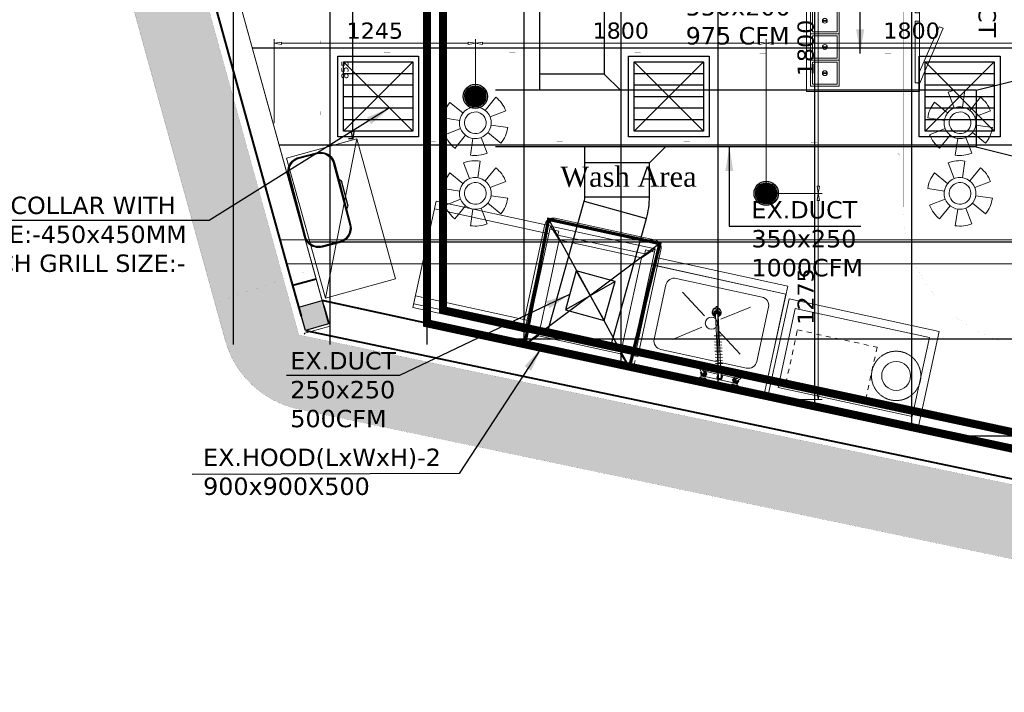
# Model space of a CAD drawing. Header units: millimetres. Extents: x 504675 to 860349, y -23215 to 63575.
# Tile 11 of 177: x 570347 to 576441, y 33635 to 37797. Entities that reach past the tile are written whole.
import ezdxf

# ---------------------------------------------------------------- set-up
doc = ezdxf.new("R2010")
doc.units = ezdxf.units.MM
doc.header["$LTSCALE"] = 10
doc.header["$PDMODE"] = 35
doc.header["$PDSIZE"] = -1000
for name, pattern in [('DASH', [1, 0.5, -0.5]), ('DASHED', [0.75, 0.5, -0.25]), ('LEVEL - C OVERALL LAYOUT$0$HIDDEN', [9.525, 6.35, -3.175]), ('LEVEL-F-OVERALL LAYOUT$0$HIDDEN', [0.375, 0.25, -0.125])]:
    doc.linetypes.add(name, pattern=pattern)
doc.layers.get('0').update_dxf_attribs({"linetype": 'CONTINUOUS'})
doc.layers.get('Defpoints').update_dxf_attribs({"color": 253, "linetype": 'CONTINUOUS'})
for name, color, linetype, lineweight in [('A - Wall Hatch RCC', 8, 'CONTINUOUS', 13), ('ARCH', 8, 'CONTINUOUS', 0), ('Ceiling', 35, 'CONTINUOUS', 5), ('CKD Dimensions', 8, 'CONTINUOUS', 0), ('CKD Equipments', 8, 'CONTINUOUS', 0), ('CWR.PIPE', 5, 'CONTINUOUS', 25), ('CWS.PIPE', 6, 'CONTINUOUS', 25), ('DIM', 8, 'CONTINUOUS', 15), ('EQUIPMENT', 8, 'CONTINUOUS', 18), ('FF-PENDENT SPRINKLER HEAD', 3, 'CONTINUOUS', 0), ('Grid Ceiling', 252, 'CONTINUOUS', 25), ('HVAC-Kitchen Fresh Air Duct', 102, 'CONTINUOUS', 30), ('LEVEL - C OVERALL LAYOUT$0$A-WALL-FULL-EXTR', 8, 'CONTINUOUS', 35), ('LEVEL - C OVERALL LAYOUT$0$I-FLOR-OVHD', 8, 'LEVEL - C OVERALL LAYOUT$0$HIDDEN', 18), ('MEPTEK-EAD', 30, 'CONTINUOUS', 30), ('MEPTEK-KFAD', 102, 'CONTINUOUS', 30), ('MEPTEK-TEXT', 7, 'CONTINUOUS', 30), ('WALL', 8, 'CONTINUOUS', 40)]:
    doc.layers.add(name, color=color, linetype=linetype, lineweight=lineweight)
for name, color, linetype in [('A-ANNO-DIMS-30', 8, 'CONTINUOUS'), ('Edges', 8, 'CONTINUOUS'), ('Equipment Name', 7, 'CONTINUOUS'), ('LEVEL - C OVERALL LAYOUT$0$RECS_COLUMN', 8, 'CONTINUOUS'), ('LEVEL - C OVERALL LAYOUT$0$RECS_COLUMN HATCH', 8, 'CONTINUOUS'), ('LEVEL-F-OVERALL LAYOUT$0$DASH1L', 8, 'LEVEL-F-OVERALL LAYOUT$0$HIDDEN'), ('UPRIGHT SPRINKLER', 5, 'CONTINUOUS'), ('Wall-New', 8, 'CONTINUOUS')]:
    doc.layers.add(name, color=color, linetype=linetype)
doc.styles.add('AR', font='arial.ttf')
doc.styles.get("Standard").update_dxf_attribs({"font": 'verdana.ttf'})
doc.styles.add('style12', font='BOOKOSI.TTF')
doc.dimstyles.new('ARA-100', dxfattribs={"dimtxt": 100, "dimasz": 2.5, "dimexe": 25, "dimexo": 25, "dimtad": 0, "dimdec": 0, "dimrnd": 5, "dimtxsty": 'AR', "dimblk": 'ARCHTICK', "dimcen": 2.5, "dimclrd": 256, "dimclre": 256, "dimclrt": 256, "dimadec": 0, "dimazin": 0, "dimtfac": 1, "dimtdec": 0, "dimtix": 1, "dimtmove": 1, "dimatfit": 3, "dimfxl": 1, "dimlwd": -1, "dimlwe": -1, "dimarcsym": 1})
doc.dimstyles.new('LBF 50', dxfattribs={"dimscale": 25, "dimtxt": 1.75, "dimasz": 1.75, "dimexe": 1, "dimexo": 1, "dimgap": 1, "dimtad": 1, "dimdec": 0, "dimrnd": 5, "dimzin": 12, "dimdsep": 46, "dimtxsty": 'Standard', "dimblk": 'CLOSEDBLANK', "dimcen": 0, "dimclrd": 256, "dimclre": 256, "dimclrt": 256, "dimadec": 0, "dimazin": 3, "dimtfac": 1, "dimtdec": 0, "dimtofl": 0, "dimtmove": 0, "dimatfit": 3, "dimldrblk": 'CLOSEDBLANK', "dimfxl": 0.18, "dimtolj": 1, "dimtzin": 0, "dimlwd": -1, "dimlwe": -1, "dimarcsym": 0})

# ---------------------------------------------------------------- blocks, each defined once
blk = doc.blocks.new('LEVEL - C OVERALL LAYOUT$0$150 x150')
at = {"layer": 'LEVEL - C OVERALL LAYOUT$0$RECS_COLUMN HATCH', "ltscale": 0.25}
h = blk.add_hatch(color=256, dxfattribs=at)
h.dxf.hatch_style = 1
h.paths.add_polyline_path([(-75, 75), (75, 75), (75, -75), (-75, -75)])
at = {"layer": 'LEVEL - C OVERALL LAYOUT$0$RECS_COLUMN', "ltscale": 0.25}
blk.add_lwpolyline([(-75, 75), (75, 75), (75, -75), (-75, -75)], close=True, dxfattribs=at)
blk = doc.blocks.new('A$Cfd814348')
at = {"layer": 'EQUIPMENT', "ltscale": 50}
for p, q in [((313.2, 733, 0), (-316, 733, 0)), ((-367.5, 681.5, 0), (-367.5, 5.3, 0)), ((-350.3, 681.5, 0), (-350.3, 22.5, 0)), ((-260.5, 608), (-331.5, 679)), ((313.2, 715.8, 0), (-316, 715.8, 0)), ((260.5, 608), (331.5, 679)), ((350.3, 681.5, 0), (350.3, 22.5, 0)), ((367.5, 681.5, 0), (367.5, 5.3, 0)), ((-367.5, 5.3, 0), (-331.5, 5.3, 0)), ((-350.3, 22.5, 0), (-331.5, 22.5, 0)), ((-260.5, 0), (-331.5, -71)), ((260.5, 0), (331.5, -71)), ((350.3, 22.5, 0), (331.5, 22.5, 0)), ((367.5, 5.3, 0), (331.5, 5.3, 0))]:
    blk.add_line(p, q, dxfattribs=at)
for points in [[(331.5, 679), (-331.5, 679), (-331.5, -71), (331.5, -71)], [(260.5, 608), (-260.5, 608), (-260.5, 0), (260.5, 0)]]:
    blk.add_lwpolyline(points, close=True, dxfattribs=at)
for centre, radius, start, end in [((-316, 681.5, 0), 51.5, 90, 180), ((316, 681.5, 0), 51.5, 0, 90), ((-316, 681.5, 0), 34.3, 90, 180), ((316, 681.5, 0), 34.3, 0, 90)]:
    blk.add_arc(centre, radius, start, end, dxfattribs=at)
blk = doc.blocks.new('A$C7DF46227')
at = {"layer": 'EQUIPMENT', "lineweight": -2}
for p, q in [((-1.68, 5.09), (-1.68, 3.05)), ((-1.68, 5.08), (-1.53, 4.76)), ((-0.89, 3.26), (-0.89, 4.89)), ((-0.89, 4.89), (-0.35, 4.89)), ((-0.35, 4.89), (-0.35, 3.26)), ((0.71, 4.44), (2.18, 5.71)), ((1.11, 4.04), (2.38, 5.51)), ((-1.68, 3.05), (-1.53, 3.37)), ((-1.53, 3.38), (-1.53, 4.76)), ((-1.15, 4.75), (-1.53, 4.75)), ((-1.15, 4.42), (-1.53, 4.42)), ((-1.15, 3.71), (-1.53, 3.71)), ((-1.15, 3.38), (-1.53, 3.38)), ((-1.15, 3.38), (-1.15, 4.75)), ((-0.89, 4.62), (-1.15, 4.62)), ((-0.89, 3.51), (-1.15, 3.51)), ((-0.35, 4.45), (-0.89, 4.45)), ((-0.35, 3.67), (-0.89, 3.67)), ((-0.35, 3.26), (-0.89, 3.26)), ((-0.35, 4.61), (0.3, 4.61)), ((-0.35, 3.53), (0.11, 3.53)), ((0.74, 4.86), (0.04, 4.46)), ((0.04, 4.46), (0.04, 3.66)), ((0.04, 3.66), (0.74, 3.26)), ((0.11, 3.63), (0.11, 0.19)), ((0.64, 0.34), (15.48, 4.31)), ((1.01, 4.7), (0.74, 4.86)), ((0.74, 3.26), (1.43, 3.66)), ((0.82, -0.34), (15.66, 3.64)), ((1.35, 0.35), (1.35, 3.62)), ((1.43, 3.66), (1.43, 4.41)), ((7.1, 0.79), (6.77, 2.54)), ((7.84, 0.98), (7.51, 2.74)), ((8.57, 1.18), (8.24, 2.93)), ((9.31, 1.38), (8.98, 3.13)), ((10.04, 1.57), (9.72, 3.33)), ((10.78, 1.77), (10.45, 3.52)), ((15.08, 4.21), (15.14, 4.42)), ((15.14, 4.42), (15.72, 4.58)), ((15.41, 3.42), (15.29, 3.54)), ((15.99, 3.57), (15.41, 3.42)), ((15.72, 4.58), (16.15, 4.15)), ((15.84, 4.48), (16.18, 4.57)), ((16.15, 4.15), (15.99, 3.57)), ((16.38, 3.78), (16.05, 3.69)), ((16.33, 4.35), (17.48, 4.65)), ((16.41, 4.05), (17.55, 4.36)), ((0.37, 0.63), (0, 0)), ((0, 0), (0.37, -0.63)), ((0.37, 0.63), (1.1, 0.63)), ((1.1, 0.63), (1.26, 0.35)), ((2.68, -0.4), (2.36, 1.35)), ((3.42, -0.2), (3.09, 1.55)), ((4.16, 0), (3.83, 1.75)), ((4.89, 0.19), (4.56, 1.95)), ((5.63, 0.39), (5.3, 2.14)), ((6.36, 0.59), (6.04, 2.34)), ((0.11, -3.63), (0.11, -0.19)), ((0.37, -0.63), (1.1, -0.63)), ((1.26, -0.35), (1.1, -0.63)), ((1.35, -0.35), (1.35, -3.62)), ((-1.68, -5.09), (-1.68, -3.05)), ((-1.68, -3.05), (-1.53, -3.37)), ((-1.68, -5.08), (-1.53, -4.76)), ((-1.53, -3.38), (-1.53, -4.76)), ((-1.15, -3.38), (-1.53, -3.38)), ((-1.15, -3.71), (-1.53, -3.71)), ((-1.15, -4.42), (-1.53, -4.42)), ((-1.15, -4.75), (-1.53, -4.75)), ((-1.15, -3.38), (-1.15, -4.75)), ((-0.89, -3.51), (-1.15, -3.51)), ((-0.89, -4.62), (-1.15, -4.62)), ((-0.89, -3.26), (-0.89, -4.89)), ((-0.35, -3.26), (-0.89, -3.26)), ((-0.35, -3.67), (-0.89, -3.67)), ((-0.35, -4.45), (-0.89, -4.45)), ((-0.35, -4.89), (-0.35, -3.26)), ((-0.35, -3.53), (0.11, -3.53)), ((-0.35, -4.61), (0.3, -4.61)), ((0.04, -3.66), (0.74, -3.26)), ((0.04, -4.46), (0.04, -3.66)), ((0.74, -4.86), (0.04, -4.46)), ((0.71, -4.44), (2.18, -5.71)), ((0.74, -3.26), (1.43, -3.66)), ((1.01, -4.7), (0.74, -4.86)), ((1.11, -4.04), (2.38, -5.51)), ((1.43, -3.66), (1.43, -4.41)), ((-0.89, -4.89), (-0.35, -4.89))]:
    blk.add_line(p, q, dxfattribs=at)
at = {"layer": 'EQUIPMENT', "lineweight": -2, "extrusion": (0, 0, -1)}
for centre, major_axis, ratio, start_param, end_param in [((2.26, 5.59), (0.101, -0.101), 1, 3.355981, 6.068797), ((16.25, 4.18), (0.923, -0.677), 1, 2.650354, 5.266747), ((16.25, 4.18), (0.923, -0.677), 1, 2.650354, 5.266747), ((15.89, 4.11), (0.558, -0.558), 1, 2.782498, 5.080835), ((15.89, 4.11), (0.558, -0.558), 1, 2.782498, 5.080835), ((16.25, 4.18), (-0.719, -0.719), 1, 1.33767, 3.528402), ((16.25, 4.18), (-0.719, -0.719), 1, 1.33767, 3.528402), ((16.25, 4.18), (-0.719, -0.719), 1, 1.33767, 3.528402), ((0.74, 4.06), (-0.399, -0.399), 1, 3.630875, 8.930262), ((0.73, 4.06), (-0.269, -0.269), 1, 3.986566, 8.579804), ((0.73, 4.06), (-0.0898, -0.0898), 1, 5.497787, 11.780972), ((16.25, 4.18), (-0.02, -1.14), 1, 4.580889, 7.16581), ((16.25, 4.18), (-0.02, -1.14), 1, 4.580889, 7.16581), ((16.25, 4.18), (-0.02, -1.14), 1, 4.580889, 7.16581), ((15.91, 4.05), (-0.558, -0.558), 1, 3.820344, 6.118682), ((15.91, 4.05), (0.558, -0.558), 1, 0.908402, 1.406293), ((15.91, 4.05), (0.558, -0.558), 1, 0.908402, 1.406293), ((15.58, 3.98), (0.297, -0.185), 1, 3.864082, 7.065249), ((15.58, 3.98), (0.3, -0.178), 1, 3.884457, 7.085624), ((15.58, 3.98), (0.3, -0.178), 1, 3.884457, 7.085624), ((15.9, 4.13), (-0.371, -0.371), 1, 1.682109, 3.458448), ((15.9, 4.13), (-0.371, -0.371), 1, 1.682109, 3.458448), ((15.9, 4.13), (-0.371, -0.371), 1, 1.682109, 3.458448), ((15.92, 4.03), (-0.371, -0.371), 1, 3.871935, 5.721365), ((15.92, 4.03), (-0.371, -0.371), 1, 4.439051, 5.721365), ((15.92, 4.03), (-0.371, -0.371), 1, 4.439051, 5.721365), ((16.25, 4.18), (0.719, -0.719), 1, 5.400363, 7.51011), ((16.25, 4.18), (0.719, -0.719), 1, 5.400363, 7.51011), ((16.25, 4.18), (0.719, -0.719), 1, 5.400363, 7.51011), ((15.91, 4.05), (-0.558, -0.558), 1, 3.820344, 5.620791), ((15.91, 4.05), (-0.558, -0.558), 1, 3.820344, 5.620791), ((16.41, 4.21), (0.113, -0.113), 1, 0.815022, 3.373768), ((16.41, 4.21), (0.113, -0.113), 1, 0.815022, 3.373768), ((16.41, 4.21), (0.113, -0.113), 1, 0.815022, 3.373768), ((15.92, 4.03), (-0.371, -0.371), 1, 3.871935, 4.439051), ((15.92, 4.03), (-0.371, -0.371), 1, 3.871935, 4.439051), ((17.47, 4.49), (0.113, -0.113), 1, 3.956614, 6.515361), ((17.47, 4.49), (0.113, -0.113), 1, 3.956614, 6.515361), ((17.47, 4.49), (0.113, -0.113), 1, 3.956614, 6.515361), ((0.73, 0), (-0.474, -0.256), 1, 4.081822, 8.953559), ((0.73, 0), (-0.314, -0.155), 0.995971, -1.37533, 1.766263), ((3.91, 0.66), (-1.6, -1.6), 1, 0.20779, 1.018908), ((0.74, -4.06), (0.399, -0.399), 1, 0.494516, 5.793903), ((0.73, -4.06), (0.269, -0.269), 1, 0.844974, 5.438212), ((0.73, -4.06), (-0.0898, -0.0898), 1, 5.497787, 11.780972), ((2.26, -5.59), (-0.101, -0.101), 1, 3.355981, 6.068797)]:
    blk.add_ellipse(centre, major_axis=major_axis, ratio=ratio, start_param=start_param, end_param=end_param, dxfattribs=at)
blk = doc.blocks.new('A$Ca4fd5d77')
at = {"layer": 'EQUIPMENT'}
for p, q in [((79.1, 102.5), (79.1, 73.5)), ((82.9, 102.5), (82.9, 73.5))]:
    blk.add_line(p, q, dxfattribs=at)
for points in [[(0, 176), (0, 0), (162, 0), (162, 176)], [(12.5, 163.5), (12.5, 12.5), (149.5, 12.5), (149.5, 163.5)]]:
    blk.add_lwpolyline(points, close=True, dxfattribs=at)
blk.add_circle((81, 88), 14.7, dxfattribs=at)
blk = doc.blocks.new('A$C4d0464ec')
at = {"layer": 'EQUIPMENT'}
for points in [[(-1365, 0), (0, 0), (0, -700), (-1365, -700)], [(-929.8, -671.5), (-929.8, -698.2), (-1310.5, -698.2), (-1310.5, -671.5)], [(-877.2, -671.5), (-877.2, -698.2), (-496.4, -698.2), (-496.4, -671.5)], [(-465.8, -671.5), (-465.8, -698.2), (-85.1, -698.2), (-85.1, -671.5)]]:
    blk.add_lwpolyline(points, close=True, dxfattribs=at)
for points in [[(-1243.7, -698.2), (-964.3, -820.7), (-973.5, -845.7), (-1316.4, -700), (-1310.5, -684.1)], [(-563.3, -698.2), (-842.7, -820.7), (-833.5, -845.7), (-490.6, -700), (-496.4, -684.1)], [(-151.9, -698.2), (-431.3, -820.7), (-422.1, -845.7), (-79.2, -700), (-85.1, -684.1)]]:
    blk.add_lwpolyline(points, dxfattribs=at)
at = {"layer": 'EQUIPMENT', "rotation": 180}
for p in [(-1170, -25), (-1008, -25), (-846, -25), (-684, -25), (-522, -25), (-360, -25), (-198, -25), (-36, -25)]:
    blk.add_blockref('A$Ca4fd5d77', p, dxfattribs=at)
blk = doc.blocks.new('_ClosedBlank')
at = {"color": 0, "linetype": 'ByBlock', "lineweight": -2}
for p, q in [((-1, 0.17), (0, 0)), ((-1, 0.17), (-1, -0.17)), ((0, 0), (-1, -0.17))]:
    blk.add_line(p, q, dxfattribs=at)
blk = doc.blocks.new('*D56')
at = {"layer": 'A-ANNO-DIMS-30', "ltscale": 0.25, "transparency": 16777216}
for p, q in [((572407.8, 37915.6), (572382.8, 37915.6)), ((572407.8, 37104.6), (572407.8, 37871.8)), ((572407.8, 37060.9), (572382.8, 37060.9))]:
    blk.add_line(p, q, dxfattribs=at)
at = {"layer": 'Defpoints', "color": 0, "ltscale": 0.25, "transparency": 16777216}
for p in [(572407.8, 37915.6), (572432.8, 37915.6), (572432.8, 37060.9)]:
    blk.add_point(p, dxfattribs=at)
at = {"layer": 'A-ANNO-DIMS-30', "ltscale": 0.25, "transparency": 16777216, "xscale": 43.75, "yscale": 43.75, "zscale": 43.75}
for p, rotation in [((572407.8, 37915.6), 90), ((572407.8, 37060.9), 270)]:
    blk.add_blockref('_ClosedBlank', p, dxfattribs=dict(at, rotation=rotation))
at = {"layer": 'A-ANNO-DIMS-30', "ltscale": 0.25, "transparency": 16777216, "insert": (572359.9, 37488.2), "char_height": 43.75, "attachment_point": 5, "rotation": 90}
blk.add_mtext('\\A1;855', dxfattribs=at)
blk = doc.blocks.new('boilerplan')
at = {"layer": 'Edges'}
for p, q in [((217, 294.3), (222.3, 304.9)), ((222.3, 304.9), (228.8, 314.7)), ((227.3, 302), (233.4, 311.2)), ((228.8, 314.7), (236.6, 323.6)), ((233.4, 311.2), (240.7, 319.5)), ((236.6, 323.6), (245.5, 331.4)), ((240.7, 319.5), (249, 326.8)), ((245.5, 331.4), (255.3, 337.9)), ((249, 326.8), (258.2, 332.9)), ((255.3, 337.9), (265.9, 343.2)), ((258.2, 332.9), (268.1, 337.8)), ((265.9, 343.2), (277.1, 347)), ((268.1, 337.8), (278.6, 341.4)), ((277.1, 347), (288.7, 349.3)), ((278.6, 341.4), (289.4, 343.5)), ((288.7, 349.3), (300.3, 350)), ((289.4, 343.5), (300.5, 344.2)), ((300.3, 350), (693.6, 350)), ((300.5, 344.2), (693.4, 344.2)), ((693.4, 344.2), (704.4, 343.5)), ((693.6, 350), (705.1, 349.3)), ((704.4, 343.5), (715.2, 341.4)), ((705.1, 349.3), (716.7, 347)), ((715.2, 341.4), (725.7, 337.8)), ((716.7, 347), (727.9, 343.2)), ((725.7, 337.8), (735.6, 332.9)), ((727.9, 343.2), (738.5, 337.9)), ((735.6, 332.9), (744.8, 326.8)), ((738.5, 337.9), (748.3, 331.4)), ((744.8, 326.8), (753.1, 319.5)), ((748.3, 331.4), (757.2, 323.6)), ((753.1, 319.5), (760.4, 311.2)), ((757.2, 323.6), (765, 314.7)), ((760.4, 311.2), (766.6, 302)), ((765, 314.7), (771.6, 304.9)), ((771.6, 304.9), (776.8, 294.3)), ((210.2, 259.9), (210.9, 271.5)), ((210.2, 145), (210.2, 259.9)), ((210.9, 271.5), (213.3, 283.1)), ((213.3, 283.1), (217, 294.3)), ((216, 259.8), (216.7, 270.8)), ((216, 145.2), (216, 259.8)), ((216.7, 270.8), (218.8, 281.6)), ((218.8, 281.6), (222.4, 292.1)), ((222.4, 292.1), (227.3, 302)), ((766.6, 302), (771.4, 292.1)), ((771.4, 292.1), (775, 281.6)), ((775, 281.6), (777.1, 270.8)), ((776.8, 294.3), (780.6, 283.1)), ((777.1, 270.8), (777.9, 259.8)), ((777.9, 259.8), (777.9, 145.2)), ((780.6, 283.1), (782.9, 271.5)), ((782.9, 271.5), (783.6, 259.9)), ((783.6, 259.9), (783.6, 145)), ((210.9, 133.4), (210.2, 145)), ((213.3, 121.9), (210.9, 133.4)), ((216.7, 134.2), (216, 145.2)), ((218.8, 123.4), (216.7, 134.2)), ((222.4, 112.9), (218.8, 123.4)), ((775, 123.4), (771.4, 112.9)), ((777.1, 134.2), (775, 123.4)), ((777.9, 145.2), (777.1, 134.2)), ((782.9, 133.4), (780.6, 121.9)), ((783.6, 145), (782.9, 133.4)), ((217, 110.7), (213.3, 121.9)), ((222.3, 100.1), (217, 110.7)), ((228.8, 90.3), (222.3, 100.1)), ((227.3, 103), (222.4, 112.9)), ((233.4, 93.8), (227.3, 103)), ((236.6, 81.4), (228.8, 90.3)), ((240.7, 85.5), (233.4, 93.8)), ((245.5, 73.6), (236.6, 81.4)), ((249, 78.2), (240.7, 85.5)), ((255.3, 67), (245.5, 73.6)), ((258.2, 72), (249, 78.2)), ((265.9, 61.8), (255.3, 67)), ((268.1, 67.2), (258.2, 72)), ((277.1, 58), (265.9, 61.8)), ((278.6, 63.6), (268.1, 67.2)), ((289.4, 61.4), (278.6, 63.6)), ((300.5, 60.7), (289.4, 61.4)), ((704.4, 61.4), (693.4, 60.7)), ((715.2, 63.6), (704.4, 61.4)), ((725.7, 67.2), (715.2, 63.6)), ((727.9, 61.8), (716.7, 58)), ((735.6, 72), (725.7, 67.2)), ((738.5, 67), (727.9, 61.8)), ((744.8, 78.2), (735.6, 72)), ((748.3, 73.6), (738.5, 67)), ((753.1, 85.5), (744.8, 78.2)), ((757.2, 81.4), (748.3, 73.6)), ((760.4, 93.8), (753.1, 85.5)), ((765, 90.3), (757.2, 81.4)), ((766.6, 103), (760.4, 93.8)), ((771.6, 100.1), (765, 90.3)), ((771.4, 112.9), (766.6, 103)), ((776.8, 110.7), (771.6, 100.1)), ((780.6, 121.9), (776.8, 110.7)), ((288.7, 55.7), (277.1, 58)), ((300.3, 55), (288.7, 55.7)), ((399.3, 55), (300.3, 55)), ((693.4, 60.7), (300.5, 60.7)), ((399.3, 55), (414.9, 41.1)), ((591.2, 55), (399.3, 55)), ((414.9, 41.1), (575.6, 41.1)), ((591.2, 55), (575.6, 41.1)), ((693.6, 55), (591.2, 55)), ((705.1, 55.7), (693.6, 55)), ((716.7, 58), (705.1, 55.7))]:
    blk.add_line(p, q, dxfattribs=at)
blk = doc.blocks.new('G$C6845078B')
blk.add_blockref('boilerplan', (-210.2, -41.1))
blk = doc.blocks.new('reger')
at = {"ltscale": 0.25}
h = blk.add_hatch(dxfattribs=at)
h.set_pattern_fill('ANSI31', color=2)
h.paths.add_polyline_path([(159163.3, 118182, 1), (159293.3, 118182, 1)])
at = {"layer": 'Grid Ceiling', "color": 254, "ltscale": 0.25}
for radius in [75, 65]:
    blk.add_circle((159228.3, 118182), radius, dxfattribs=at)
blk = doc.blocks.new('*D86')
at = {"layer": 'Defpoints', "color": 0, "ltscale": 0.25, "transparency": 16777216}
for p in [(574967.1, 38522.6), (574967.1, 36722.6), (575289.3, 36722.6)]:
    blk.add_point(p, dxfattribs=at)
at = {"layer": 'DIM', "ltscale": 0.25}
for p, q in [((574992.1, 38522.6), (575314.3, 38522.6)), ((575289.3, 38478.9), (575289.3, 36766.4)), ((574992.1, 36722.6), (575314.3, 36722.6))]:
    blk.add_line(p, q, dxfattribs=at)
at = {"layer": 'DIM', "ltscale": 0.25, "xscale": 43.75, "yscale": 43.75, "zscale": 43.75}
for p, rotation in [((575289.3, 38522.6), 90), ((575289.3, 36722.6), 270)]:
    blk.add_blockref('_ClosedBlank', p, dxfattribs=dict(at, rotation=rotation))
at = {"layer": 'DIM', "ltscale": 0.25, "insert": (575212, 37622.6), "char_height": 100, "attachment_point": 5, "rotation": 90}
blk.add_mtext('\\A1;1800', dxfattribs=at)
blk = doc.blocks.new('*D87')
at = {"layer": 'Defpoints', "color": 0, "ltscale": 0.25, "transparency": 16777216}
for p in [(574967.1, 36722.6), (575031.8, 35447.9), (575289.3, 35447.9)]:
    blk.add_point(p, dxfattribs=at)
at = {"layer": 'DIM', "ltscale": 0.25}
for p, q in [((574992.1, 36722.6), (575314.3, 36722.6)), ((575289.3, 36678.9), (575289.3, 35491.6)), ((575056.8, 35447.9), (575314.3, 35447.9))]:
    blk.add_line(p, q, dxfattribs=at)
at = {"layer": 'DIM', "ltscale": 0.25, "xscale": 43.75, "yscale": 43.75, "zscale": 43.75}
for p, rotation in [((575289.3, 36722.6), 90), ((575289.3, 35447.9), 270)]:
    blk.add_blockref('_ClosedBlank', p, dxfattribs=dict(at, rotation=rotation))
at = {"layer": 'DIM', "ltscale": 0.25, "insert": (575212.2, 36085.2), "char_height": 100, "attachment_point": 5, "rotation": 90}
blk.add_mtext('\\A1;1275', dxfattribs=at)
blk = doc.blocks.new('*D98')
at = {"layer": 'Defpoints', "color": 0, "ltscale": 0.25, "transparency": 16777216}
for p in [(573167.1, 37651.9), (573167.1, 37322.6), (571922.7, 37131.3)]:
    blk.add_point(p, dxfattribs=at)
at = {"layer": 'DIM', "ltscale": 0.25}
for p, q in [((571922.7, 37156.3), (571922.7, 37676.9)), ((573167.1, 37347.6), (573167.1, 37676.9)), ((571966.5, 37651.9), (573123.3, 37651.9))]:
    blk.add_line(p, q, dxfattribs=at)
at = {"layer": 'DIM', "ltscale": 0.25, "xscale": 43.75, "yscale": 43.75, "zscale": 43.75, "rotation": 180}
blk.add_blockref('_ClosedBlank', (571922.7, 37651.9), dxfattribs=at)
at = {"layer": 'DIM', "ltscale": 0.25, "xscale": 43.75, "yscale": 43.75, "zscale": 43.75}
blk.add_blockref('_ClosedBlank', (573167.1, 37651.9), dxfattribs=at)
at = {"layer": 'DIM', "ltscale": 0.25, "insert": (572544.9, 37728.9), "char_height": 100, "attachment_point": 5}
blk.add_mtext('\\A1;1245', dxfattribs=at)
blk = doc.blocks.new('*D99')
at = {"layer": 'Defpoints', "color": 0, "ltscale": 0.25, "transparency": 16777216}
for p in [(574967.1, 37651.9), (573167.1, 37322.6), (574967.1, 36722.6)]:
    blk.add_point(p, dxfattribs=at)
at = {"layer": 'DIM', "ltscale": 0.25}
for p, q in [((573167.1, 37347.6), (573167.1, 37676.9)), ((574967.1, 36747.6), (574967.1, 37676.9)), ((573210.8, 37651.9), (574923.3, 37651.9))]:
    blk.add_line(p, q, dxfattribs=at)
at = {"layer": 'DIM', "ltscale": 0.25, "xscale": 43.75, "yscale": 43.75, "zscale": 43.75, "rotation": 180}
blk.add_blockref('_ClosedBlank', (573167.1, 37651.9), dxfattribs=at)
at = {"layer": 'DIM', "ltscale": 0.25, "xscale": 43.75, "yscale": 43.75, "zscale": 43.75}
blk.add_blockref('_ClosedBlank', (574967.1, 37651.9), dxfattribs=at)
at = {"layer": 'DIM', "ltscale": 0.25, "insert": (574067.1, 37729.1), "char_height": 100, "attachment_point": 5}
blk.add_mtext('\\A1;1800', dxfattribs=at)
blk = doc.blocks.new('*D100')
at = {"layer": 'Defpoints', "color": 0, "ltscale": 0.25, "transparency": 16777216}
for p in [(576767.1, 37651.9), (574967.1, 36722.6), (576767.1, 36722.7)]:
    blk.add_point(p, dxfattribs=at)
at = {"layer": 'DIM', "ltscale": 0.25}
for p, q in [((574967.1, 36747.6), (574967.1, 37676.9)), ((576767.1, 36747.7), (576767.1, 37676.9)), ((575010.8, 37651.9), (576723.4, 37651.9))]:
    blk.add_line(p, q, dxfattribs=at)
at = {"layer": 'DIM', "ltscale": 0.25, "xscale": 43.75, "yscale": 43.75, "zscale": 43.75, "rotation": 180}
blk.add_blockref('_ClosedBlank', (574967.1, 37651.9), dxfattribs=at)
at = {"layer": 'DIM', "ltscale": 0.25, "xscale": 43.75, "yscale": 43.75, "zscale": 43.75}
blk.add_blockref('_ClosedBlank', (576767.1, 37651.9), dxfattribs=at)
at = {"layer": 'DIM', "ltscale": 0.25, "insert": (575867.1, 37729.1), "char_height": 100, "attachment_point": 5}
blk.add_mtext('\\A1;1800', dxfattribs=at)
blk = doc.blocks.new('Pendent Sprinkler 79 Deg C')
at = {"layer": 'FF-PENDENT SPRINKLER HEAD', "color": 1, "lineweight": 0}
for p, q in [((-0.0563, 0.1437), (-0.0273, 0.0697)), ((0.0231, 0.1526), (0.0112, 0.074)), ((-0.1206, 0.0963), (-0.0585, 0.0467)), ((0.0467, 0.0585), (0.0963, 0.1206)), ((0.0697, 0.0273), (0.1437, 0.0563)), ((-0.1526, 0.0231), (-0.074, 0.0112)), ((-0.1437, -0.0563), (-0.0697, -0.0273)), ((0.074, -0.0112), (0.1526, -0.0231)), ((-0.0963, -0.1206), (-0.0467, -0.0585)), ((-0.0112, -0.074), (-0.0231, -0.1526)), ((0.0273, -0.0697), (0.0563, -0.1437)), ((0.0585, -0.0467), (0.1206, -0.0963))]:
    blk.add_line(p, q, dxfattribs=at)
for major_axis, start_param, end_param in [((-0.1336, -0.0771), 4.562133, 5.085732), ((-0.1336, -0.0771), 3.515149, 4.038748), ((-0.0648, -0.0374), 4.712372, 10.995557), ((-0.0442, -0.0255), -1.570779, 4.712406), ((-0.1336, -0.0771), 2.467929, 2.991528), ((-0.1336, -0.0771), 5.609329, 6.132928), ((-0.1336, -0.0771), 0.373602, 0.8972), ((-0.1336, -0.0772), 1.420418, 1.944016)]:
    blk.add_ellipse((0, 0), major_axis=major_axis, ratio=1, start_param=start_param, end_param=end_param, dxfattribs=at)
at = {"layer": 'UPRIGHT SPRINKLER', "lineweight": 0}
for p, q in [((0.2767, 0.1437), (0.3057, 0.0697)), ((0.3561, 0.1526), (0.3442, 0.074)), ((0.2124, 0.0963), (0.2745, 0.0467)), ((0.3797, 0.0585), (0.4293, 0.1206)), ((0.4027, 0.0273), (0.4767, 0.0563)), ((0.1804, 0.0231), (0.259, 0.0112)), ((0.1893, -0.0563), (0.2633, -0.0273)), ((0.407, -0.0112), (0.4855, -0.0231)), ((0.2367, -0.1206), (0.2863, -0.0585)), ((0.3218, -0.074), (0.3099, -0.1526)), ((0.3603, -0.0697), (0.3893, -0.1437)), ((0.3915, -0.0467), (0.4536, -0.0963))]:
    blk.add_line(p, q, dxfattribs=at)
for major_axis, start_param, end_param in [((-0.1336, -0.0771), 4.562133, 5.085732), ((-0.1336, -0.0771), 3.515149, 4.038748), ((-0.0648, -0.0374), 4.712372, 10.995557), ((-0.0442, -0.0255), -1.570779, 4.712406), ((-0.1336, -0.0771), 2.467929, 2.991528), ((-0.1336, -0.0771), 5.609329, 6.132928), ((-0.1336, -0.0771), 0.373602, 0.8972), ((-0.1336, -0.0772), 1.420418, 1.944016)]:
    blk.add_ellipse((0.333, 0), major_axis=major_axis, ratio=1, start_param=start_param, end_param=end_param, dxfattribs=at)
blk = doc.blocks.new('ASDASDA')
for p, q in [((-150, 100), (150, 100)), ((-150, 50), (150, 50)), ((-150, 0), (150, 0)), ((-150, -50), (150, -50)), ((-150, -100), (150, -100))]:
    blk.add_line(p, q)
for points in [[(-175, -175), (-175, 175), (175, 175), (175, -175)], [(-150, -150), (-150, 150), (150, 150), (150, -150)]]:
    blk.add_lwpolyline(points, close=True)
blk = doc.blocks.new('_ArchTick')
at = {"color": 0, "linetype": 'ByBlock', "const_width": 0.15}
blk.add_lwpolyline([(-0.5, -0.5), (0.5, 0.5)], dxfattribs=at)
blk = doc.blocks.new('ARCH')
at = {"layer": 'LEVEL-F-OVERALL LAYOUT$0$DASH1L'}
h = blk.add_hatch(dxfattribs=at)
h.set_pattern_fill('ANGLE', color=8, scale=10, angle=352.06644)
h.set_pattern_definition([(352.0664444, (-404119.055, 373340.98), (9.6410197, 69.1814516), [50.8, -19.05]), (82.0664444, (-404119.055, 373340.98), (-69.1814516, 9.6410197), [50.8, -19.05])])
edge = h.paths.add_edge_path(flags=16)
edge.add_line((572074.7, 35847.1), (602196.9, 29528.2))
edge.add_line((602196.9, 29528.2), (599472.6, 39352))
edge.add_arc((597545.4, 38817.5), 2000, 15.49944, 89.99835)
edge.add_line((597545.4, 40817.5), (573256.1, 40817.5))
edge.add_arc((576210.3, 22394.2), 18658.7, 99.10996, 106.69033)
edge.add_line((570851.6, 40266.8), (572074.7, 35847.1))
h.paths.add_polyline_path([(583373.8, 40816), (583374.1, 40875), (586424.1, 40859.1), (586423.9, 40816)], flags=16)
h.paths.add_polyline_path([(600840.9, 34605.1), (600792.8, 34591.5), (599498, 39260.6), (599546.1, 39274.3)])
h.paths.add_polyline_path([(587210.4, 32671.8), (587195, 32598.4), (582693, 33542.8), (582708.4, 33616.2)])
edge = h.paths.add_edge_path()
edge.add_line((572071.7, 35387.9), (601863.3, 29138.4))
edge.add_arc((601986.5, 29725.6), 600, 258.15264, 375.49944)
edge.add_line((602564.7, 29886), (599906.3, 39472.3))
edge.add_arc((597545.4, 38817.5), 2450, 15.49944, 89.99835)
edge.add_line((597545.4, 41267.5), (573220.5, 41267.5))
edge.add_arc((576210.3, 22394.2), 19108.7, 99.00183, 106.23582)
edge.add_arc((571035.5, 40164.8), 600, 106.23582, 195.46897)
edge.add_line((570457.2, 40004.7), (571616.6, 35815.1))
edge.add_arc((572194.9, 35975.1), 600, 195.46897, 258.15264)
h.paths.add_polyline_path([(587210.4, 32671.8), (587195.4, 32600.5), (587195.4, 32600.5)])
at = {"layer": 'CKD Dimensions', "ltscale": 0.25}
blk.add_line((571084.6, 40160.5), (572219.2, 36059.8), dxfattribs=at)
at = {"layer": 'CKD Equipments', "ltscale": 0.25, "const_width": 0.1, "elevation": -23503.9, "flags": 128}
blk.add_lwpolyline([(571535, 36039), (572165.1, 36256.5)], dxfattribs=at)
at = {"layer": 'EQUIPMENT'}
blk.add_line((572239.1, 36073.5), (572432.8, 37060.9), dxfattribs=at)
at = {"layer": 'EQUIPMENT', "ltscale": 0.2}
for p, q in [((572913.7, 36626.3, 0), (573622.1, 36472, 0)), ((573683.7, 36489.5), (573634.9, 36500.1)), ((573683.7, 36489.5), (573678.4, 36465.1)), ((574221.2, 36372.5), (574215.8, 36348.1)), ((574221.2, 36372.5), (574270, 36361.9)), ((575089.5, 36100), (574283.4, 36275.5)), ((572796.7, 36088.9, 0), (573505.1, 35934.6, 0)), ((574584.7, 35965.7), (574450.2, 36110.5)), ((573494.5, 35885.8, 0), (572786.1, 36040, 0)), ((574686.7, 35943.5), (574869.2, 36019.3)), ((574569.2, 35894.7), (574386.8, 35818.9)), ((574671.3, 35872.5), (574805.7, 35727.7))]:
    blk.add_line(p, q, dxfattribs=at)
at = {"layer": 'EQUIPMENT', "const_width": 0.1, "flags": 128}
blk.add_lwpolyline([(574817.1, 37723.1), (574817.1, 39223.1), (575217.1, 39223.1), (575217.1, 37723.1), (574817.1, 37723.1)], dxfattribs=at)
at = {"layer": 'EQUIPMENT'}
for points in [[(572672.8, 36193.5), (572432.8, 37060.9), (571999.1, 36940.9), (572239.1, 36073.5)], [(575909.3, 35281.9), (574981, 35484), (575108.7, 36070.3), (576036.9, 35868.1)], [(575871, 35341.4), (575040.5, 35522.2), (575146.9, 36010.8), (575977.4, 35829.9)]]:
    blk.add_lwpolyline(points, close=True, dxfattribs=at)
at = {"layer": 'EQUIPMENT', "ltscale": 0.2, "elevation": 0}
blk.add_lwpolyline([(573632.8, 36520.9), (572924.4, 36675.1), (572780.8, 36015.6), (573489.2, 35861.3), (573494.5, 35885.8)], dxfattribs=at)
at = {"layer": 'EQUIPMENT', "ltscale": 0.2}
for points in [[(574215.8, 36348.1), (573678.4, 36465.1)], [(574294.1, 36324.4), (575100.2, 36148.9), (574956.6, 35489.3), (574150.5, 35664.8), (574155.8, 35689.3)], [(574166.4, 35738.1), (574142, 35743.4), (574259, 36280.9), (575089.5, 36100), (574972.5, 35562.6)]]:
    blk.add_lwpolyline(points, dxfattribs=at)
blk.add_lwpolyline([(574410.4, 36196.7), (574941.4, 36081.1, -0.414214), (574982.1, 36017.7), (574909, 35682.1, -0.414214), (574845.6, 35641.4), (574314.6, 35757, -0.414214), (574273.9, 35820.4), (574347, 36156, -0.414214)], format="xyb", close=True, dxfattribs=at)
at = {"layer": 'EQUIPMENT', "linetype": 'DASH', "lineweight": 0, "ltscale": 6}
blk.add_lwpolyline([(575089.3, 35548.7), (575161, 35878), (575653.5, 35770.8), (575581.8, 35441.5)], close=True, dxfattribs=at)
at = {"layer": 'EQUIPMENT', "ltscale": 0.2}
blk.add_circle((574628, 35919.1), 37.5, dxfattribs=at)
at = {"layer": 'EQUIPMENT', "linetype": 'DASHED', "lineweight": 0, "ltscale": 0.2}
blk.add_circle((575771.6, 35593.3), 152.7, dxfattribs=at)
at = {"layer": 'EQUIPMENT'}
blk.add_circle((575771.6, 35593.3), 89.4, dxfattribs=at)
at = {"layer": 'LEVEL - C OVERALL LAYOUT$0$A-WALL-FULL-EXTR', "color": 2, "lineweight": -2}
blk.add_line((572111.9, 35857.3), (572107.4, 35850.7), dxfattribs=at)
blk.add_lwpolyline([(572111.9, 35857.3), (572148.9, 35867.6), (572267.5, 35900.4), (572231.9, 36029)], dxfattribs=at)
at = {"layer": 'LEVEL - C OVERALL LAYOUT$0$I-FLOR-OVHD', "ltscale": 0.25, "const_width": 0.5}
blk.add_lwpolyline([(572074.7, 35847.1), (602196.9, 29528.2), (599472.6, 39352, 0.337018), (597545.4, 40817.5), (573256.1, 40817.5, 0.033088), (570851.6, 40266.8), (572074.7, 35847.1)], format="xyb", dxfattribs=at)
at = {"layer": 'LEVEL-F-OVERALL LAYOUT$0$DASH1L', "const_width": 0.5}
blk.add_lwpolyline([(572075, 35386.3), (601866.6, 29136.8, 0.562016), (602568, 29884.4), (599909.6, 39470.7, 0.337018), (597548.7, 41266), (573223.8, 41266, 0.031575), (570871, 40739.3, 0.410299), (570460.5, 40003.2), (571620, 35813.5, 0.28054)], format="xyb", close=True, dxfattribs=at)
at = {"layer": 'WALL'}
for p, q in [((572037.8, 36152.8), (570940, 40120.5)), ((572090.4, 35962.8), (572037.8, 36152.8)), ((578812, 34624.2), (572219.2, 36059.8)), ((572114.8, 35874.7), (580341.5, 34149))]:
    blk.add_line(p, q, dxfattribs=at)
at = {"layer": 'WALL', "ltscale": 0.25}
blk.add_line((572182.4, 36192.8), (572037.8, 36152.8), dxfattribs=at)
blk.add_line((572182.4, 36192.8), (572037.8, 36152.8), dxfattribs=at)
at = {"rotation": 15.85813397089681}
blk.add_blockref('LEVEL - C OVERALL LAYOUT$0$150 x150', (572166.4, 35967.4), dxfattribs=at)
at = {"layer": 'A - Wall Hatch RCC', "rotation": 90.00000000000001}
blk.add_blockref('A$C4d0464ec', (575217.1, 38717.6), dxfattribs=at)
at = {"layer": 'CKD Equipments', "ltscale": 10, "rotation": 104.622186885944}
blk.add_blockref('G$C6845078B', (572431, 36445.8), dxfattribs=at)
at = {"layer": 'EQUIPMENT', "ltscale": 50, "xscale": -1, "rotation": 347.7159622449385}
blk.add_blockref('A$Cfd814348', (573811.9, 35785.6), dxfattribs=at)
at = {"layer": 'EQUIPMENT', "linetype": 'ByBlock', "xscale": 25, "yscale": 25, "zscale": 25, "rotation": 77.71596224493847}
blk.add_blockref('A$C7DF46227', (574676, 35567.9), dxfattribs=at)
at = {"layer": 'Wall-New', "insert": (573692.9, 36888.6, 34), "char_height": 125, "width": 946.82, "attachment_point": 1, "style": 'style12'}
blk.add_mtext('Wash Area', dxfattribs=at)
at = {"layer": 'A-ANNO-DIMS-30', "ltscale": 0.25}
dim = blk.add_linear_dim(base=(572407.8, 37915.6), p1=(572432.8, 37060.9), p2=(572432.8, 37915.6), angle=90, dimstyle='LBF 50', dxfattribs=at)
dim.commit()
dim.dimension.update_dxf_attribs({"geometry": '*D56', "text_midpoint": (572359.9, 37488.2)})

msp = doc.modelspace()

# ---------------------------------------------------------------- linework, layer by layer
at = {"layer": 'Ceiling', "color": 1, "ltscale": 0.25}
for p, q in [((571959.5, 36435.8), (600281.3, 36435.8)), ((572001, 36285.8), (600322.9, 36285.8))]:
    msp.add_line(p, q, dxfattribs=at)
at = {"layer": 'CKD Dimensions', "ltscale": 0.25}
msp.add_line((571084.6, 40160.5), (572259.1, 35915.7), dxfattribs=at)
at = {"layer": 'CWR.PIPE', "ltscale": 0.25, "const_width": 50, "flags": 128}
msp.add_lwpolyline([(572967.1, 39065), (572967.1, 35999.6), (584861.6, 33453.5), (584873.8, 35196.7)], dxfattribs=at)
at = {"layer": 'CWS.PIPE', "ltscale": 0.25, "const_width": 50, "flags": 128}
msp.add_lwpolyline([(572867.1, 38965), (572867.1, 35918.7), (584960.7, 33330), (584973.8, 35196)], dxfattribs=at)
at = {"layer": 'Equipment Name', "color": 8, "ltscale": 0.25}
for p, q in [((573467.1, 40622.7), (573467.1, 35788.3)), ((574067.1, 40622.7), (574067.1, 35657.7)), ((574667.1, 40622.7), (574667.1, 35527.2)), ((575267.1, 40622.7), (575267.1, 35396.7)), ((575867.1, 40622.7), (575867.1, 35266.1)), ((572867.1, 40548.6), (572867.1, 35788.3)), ((572267.1, 40429.6), (572267.1, 35788.3)), ((571667.1, 40298.8), (571667.1, 35788.3)), ((572267.1, 38768.8), (572267.1, 36049.4)), ((572867.1, 38768.8), (572867.1, 35918.8)), ((571786.8, 37622.6), (577667.1, 37622.7)), ((571952.8, 37022.6), (577667.1, 37022.7)), ((572118.8, 36422.6), (577667.1, 36422.7)), ((573309.2, 35822.6), (577667.1, 35822.7)), ((576066.9, 35222.7), (577667.1, 35222.7))]:
    msp.add_line(p, q, dxfattribs=at)
at = {"layer": 'HVAC-Kitchen Fresh Air Duct', "ltscale": 0.005}
for p, q in [((572779.3, 37108.3), (572350.7, 37536.9)), ((572779.3, 37536.9), (572350.7, 37108.3)), ((574579.3, 37108.3), (574150.7, 37536.9)), ((574579.3, 37536.9), (574150.7, 37108.3)), ((576379.3, 37108.3), (575950.7, 37536.9)), ((576379.3, 37536.9), (575950.7, 37108.3))]:
    msp.add_line(p, q, dxfattribs=at)
at = {"layer": 'HVAC-Kitchen Fresh Air Duct', "ltscale": 0.25, "const_width": 0.1, "flags": 128}
msp.add_lwpolyline([(575815, 40625.9), (575815, 36640, 0.414214), (576690, 35765), (586887.7, 35765)], format="xyb", dxfattribs=at)
at = {"layer": 'HVAC-Kitchen Fresh Air Duct', "ltscale": 0.005, "const_width": 0.1, "flags": 128}
for points in [[(572209, 37747.6), (572205, 36897.6)], [(572208.7, 37597.6), (575815, 37588)], [(572205.3, 37047.6), (575715.5, 37038.4)]]:
    msp.add_lwpolyline(points, dxfattribs=at)
at = {"layer": 'HVAC-Kitchen Fresh Air Duct', "ltscale": 0.25, "const_width": 0.1, "flags": 128}
for points in [[(575815.3, 36938), (575715.8, 37038.4), (575715.8, 37588.2)], [(576515, 36640), (575815, 36640)]]:
    msp.add_lwpolyline(points, dxfattribs=at)
at = {"layer": 'MEPTEK-EAD', "color": 1, "linetype": 'ByBlock', "ltscale": 0.5}
for p, q in [((573620.3, 36562.1, 0), (574120.7, 35645.7)), ((574309, 36412.1, 0), (573473.2, 35787))]:
    msp.add_line(p, q, dxfattribs=at)
at = {"layer": 'MEPTEK-EAD'}
for points in [[(573565, 39483), (573565, 37360.8)], [(573965, 39483), (573965, 37460.8)], [(576267, 37360.8), (576867, 37510.8)], [(574065, 37360.8), (573965, 37460.8), (573565, 37460.8)], [(576267, 37360.8), (573291, 37360.8)], [(576267, 37360.8), (576267, 37010.8)], [(576267, 37010.8), (573291, 37010.8)], [(574344.7, 37010.8), (574244.7, 36910.8), (573844.7, 36910.8)], [(576267, 37010.8), (576867, 36860.8)], [(573844.7, 36701.9), (574244.7, 36701.9)], [(573841.1, 36675), (574226.3, 36567.4)]]:
    msp.add_lwpolyline(points, dxfattribs=at)
at = {"layer": 'MEPTEK-EAD', "ltscale": 0.25, "const_width": 0.1, "flags": 128}
msp.add_lwpolyline([(573291, 36960.8), (573291, 37410.8)], dxfattribs=at)
at = {"layer": 'MEPTEK-EAD'}
for points in [[(573620.3, 35884.8), (573841.1, 36675, 0.068202), (573844.7, 36701.9), (573844.7, 37010.8)], [(574011.9, 35799.9), (574226.3, 36567.4, 0.068202), (574244.7, 36701.9), (574244.7, 36910.8)]]:
    msp.add_lwpolyline(points, format="xyb", dxfattribs=at)
at = {"layer": 'MEPTEK-EAD', "color": 1, "linetype": 'ByBlock', "ltscale": 0.5, "const_width": 20, "elevation": 0, "flags": 128}
msp.add_lwpolyline([(573620.3, 36562.1), (574309, 36412.1), (574120.7, 35645.7), (573472.9, 35786.8)], close=True, dxfattribs=at)
at = {"layer": 'MEPTEK-EAD', "elevation": 0}
msp.add_lwpolyline([(573724.2, 36003.1), (573964.9, 35935.8), (574032.2, 36176.6), (573791.4, 36243.9)], close=True, dxfattribs=at)
for points in [[(573791.4, 36243.9), (573964.9, 35935.8)], [(574032.2, 36176.6), (573724.2, 36003.1)], [(573613.7, 35886.3), (574017.3, 35798.7)]]:
    msp.add_lwpolyline(points, dxfattribs=at)
at = {"layer": 'WALL'}
for p, q in [((572037.8, 36152.8), (570940, 40120.5)), ((572090.4, 35962.8), (572037.8, 36152.8)), ((572114.8, 35874.7), (579484.5, 34328.8))]:
    msp.add_line(p, q, dxfattribs=at)
at = {"layer": 'WALL', "ltscale": 0.25}
msp.add_line((572182.4, 36192.8), (572037.8, 36152.8), dxfattribs=at)
msp.add_line((572182.4, 36192.8), (572037.8, 36152.8), dxfattribs=at)

# ---------------------------------------------------------------- block references
at = {"rotation": 15.85813397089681}
msp.add_blockref('LEVEL - C OVERALL LAYOUT$0$150 x150', (572166.4, 35967.4), dxfattribs=at)
at = {"layer": 'ARCH'}
msp.add_blockref('ARCH', (0, 0), dxfattribs=at)
at = {"layer": 'FF-PENDENT SPRINKLER HEAD', "color": 8, "linetype": 'Continuous', "lineweight": 0, "ltscale": 200, "xscale": 1312.526689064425, "yscale": 1312.526689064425, "zscale": 1312.526689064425, "rotation": 90}
for p in [(573167.1, 36722.6), (576167.1, 36722.7)]:
    msp.add_blockref('Pendent Sprinkler 79 Deg C', p, dxfattribs=at)
at = {"layer": 'Grid Ceiling'}
for p in [(413938.8, -80859.3), (415738.8, -81459.3)]:
    msp.add_blockref('reger', p, dxfattribs=at)
at = {"layer": 'MEPTEK-KFAD', "xscale": 1.428571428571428, "yscale": 1.428571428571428, "zscale": 1.428571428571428}
for p in [(572565, 37322.6), (574365, 37322.6), (576165, 37322.6)]:
    msp.add_blockref('ASDASDA', p, dxfattribs=at)

# ---------------------------------------------------------------- texts
at = {"layer": 'MEPTEK-TEXT', "insert": (576389, 38731), "char_height": 107.381, "attachment_point": 1, "rotation": 270}
msp.add_mtext_dynamic_manual_height_columns('NEW FA.DUCT\\P700x350\\P3600 CFM', width=1237.81, gutter_width=1, heights=[0], dxfattribs=at)
at = {"layer": 'MEPTEK-TEXT', "attachment_point": 1}
for s, width, insert, char_height in [('NEW FA.DUCT\\P550x200\\P975 CFM', 1237.81, (574469.1, 38109.8), 107.381), ('#4 NOS S.A.COLLAR WITH DAMPER SIZE:-450x450MM\\P325CFM EACH GRILL SIZE:-\\P600X600MM', 2312.756, (569371, 36702.3), 107.381), ('EX.DUCT\\P350x250\\P1000CFM', 1029.543, (574876, 36674.9), 107.38), ('EX.DUCT\\P250x250\\P500CFM', 1029.543, (572021.6, 35741.1, -34), 107.38), ('EX.HOOD(LxWxH)-2 \\P900x900X500', 1029.543, (571482.1, 35143.2), 107.381)]:
    msp.add_mtext_dynamic_manual_height_columns(s, width=width, gutter_width=1, heights=[0], dxfattribs=dict(at, insert=insert, char_height=char_height))

# ---------------------------------------------------------------- dimensions: what is measured, and where the dimension line sits
at = {"layer": 'DIM', "color": 1, "ltscale": 0.25}
for base, p1, p2, picture, middle in [((575289.3, 36722.6), (574967.1, 38522.6), (574967.1, 36722.6), '*D86', (575212, 37622.6)), ((575289.3, 35447.9), (574967.1, 36722.6), (575031.8, 35447.9), '*D87', (575212.2, 36085.2))]:
    dim = msp.add_linear_dim(base=base, p1=p1, p2=p2, angle=90, dimstyle='LBF 50', override={"dimtxt": 4, "dimtad": 3}, dxfattribs=at)
    dim.commit()
    dim.dimension.update_dxf_attribs({"geometry": picture, "text_midpoint": middle})
for base, p1, p2, picture, middle in [((573167.1, 37651.9), (571922.7, 37131.3), (573167.1, 37322.6), '*D98', (572544.9, 37728.9)), ((574967.1, 37651.9), (573167.1, 37322.6), (574967.1, 36722.6), '*D99', (574067.1, 37729.1)), ((576767.1, 37651.9), (574967.1, 36722.6), (576767.1, 36722.7), '*D100', (575867.1, 37729.1))]:
    dim = msp.add_linear_dim(base=base, p1=p1, p2=p2, dimstyle='LBF 50', override={"dimtxt": 4, "dimtad": 3}, dxfattribs=at)
    dim.commit()
    dim.dimension.update_dxf_attribs({"geometry": picture, "text_midpoint": middle})

# ---------------------------------------------------------------- leaders
at = {"layer": 'MEPTEK-TEXT'}
for points in [[(575549, 37588.7), (575549, 37963), (574421, 37963)], [(572636.5, 37251.2), (571519.2, 36554.2), (569286, 36554.2)], [(574739, 37010.8), (574739, 36520), (575552, 36520)], [(573750.5, 36097.5), (572696.8, 35596.2), (571997.8, 35596.2)], [(573574.2, 35764.7), (573066, 34989), (571414, 34982.1)]]:
    msp.add_leader(points, dimstyle='ARA-100', override={"dimasz": 150, "dimfxl": 0.18, "dimtfill": 1}, dxfattribs=at)

doc.saveas('drawing.dxf')
